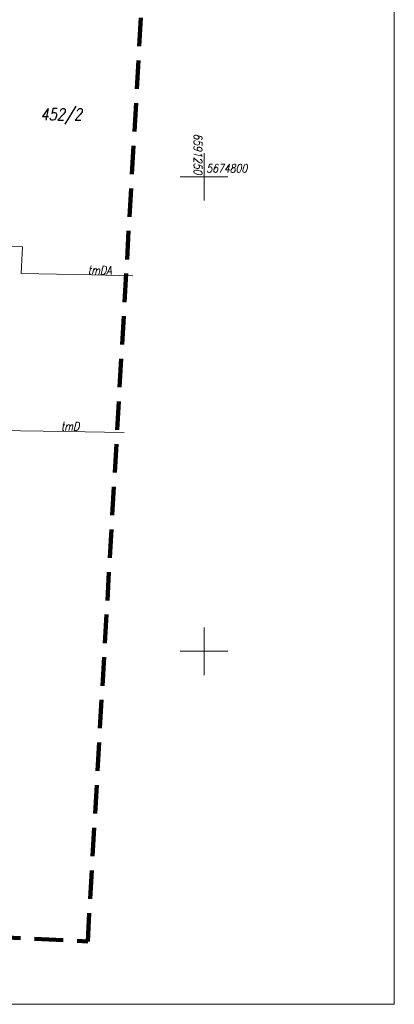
# Model space of a CAD drawing. Extents: x 6591072 to 6591270, y 5674713 to 5675005.
# Tile 14 of 37: x 6591231 to 6591270, y 5674713 to 5674817. Entities that reach past the tile are written whole.
import ezdxf
from ezdxf.enums import TextEntityAlignment as Align

# ---------------------------------------------------------------- set-up
doc = ezdxf.new("R2010")
doc.units = 0
for name, pattern in [('2', [1.5, 1, -0.5]), ('BPB', [1.5, 1, -0.5]), ('UPT', [0])]:
    doc.linetypes.add(name, pattern=pattern)
doc.layers.add('arkusz wydruk', color=4, linetype='CONTINUOUS', lineweight=9, plot=False)
for name, color, linetype, lineweight in [('Numery_dzialek', 7, 'CONTINUOUS', 18), ('UTTOO_T_2', 30, 'CONTINUOUS', 18), ('UTTPOM_L_1', 30, 'UPT', 18), ('ZAKRES', 250, '2', 100)]:
    doc.layers.add(name, color=color, linetype=linetype, lineweight=lineweight)
doc.layers.add('PARSI', color=7, linetype='CONTINUOUS', lineweight=20, true_color=0x0a0909)
doc.layers.add('PWYMIAR', color=7, linetype='CONTINUOUS')
doc.styles.add('K1_ACAD', font='romans.shx', dxfattribs={"width": 0.8, "oblique": 12})

# ---------------------------------------------------------------- blocks, each defined once
blk = doc.blocks.new('mzsk01')
at = {"layer": 'PARSI'}
for p, q in [((0, -5), (0, 5)), ((5, 0), (-5, 0))]:
    blk.add_line(p, q, dxfattribs=at)

msp = doc.modelspace()

# ---------------------------------------------------------------- linework, layer by layer
at = {"layer": 'arkusz wydruk', "linetype": 'Continuous', "lineweight": 20}
msp.add_lwpolyline([(6591072.16, 5675004.87), (6591270.09, 5675004.87), (6591270.09, 5674712.8), (6591072.16, 5674712.8)], close=True, dxfattribs=at)
at = {"layer": 'UTTPOM_L_1', "linetype": 'UPT'}
for p, q in [((6591230.84, 5674792.61), (6591225.94, 5674792.69)), ((6591230.84, 5674792.61), (6591230.71, 5674789.8)), ((6591230.71, 5674789.8), (6591238.16, 5674789.66)), ((6591238.16, 5674789.66), (6591242.47, 5674789.57)), ((6591228.04, 5674773.28), (6591235.39, 5674773.16)), ((6591235.39, 5674773.16), (6591241.58, 5674773.06))]:
    msp.add_line(p, q, dxfattribs=at)
at = {"layer": 'ZAKRES', "linetype": 'BPB', "ltscale": 3}
msp.add_lwpolyline([(6591165.19, 5674987.46), (6591158.69, 5674859.81), (6591109.55, 5674863.05), (6591110.76, 5674725.53), (6591237.72, 5674719.42), (6591252.96, 5674983.19)], close=True, dxfattribs=at)

# ---------------------------------------------------------------- block references
at = {"layer": 'PARSI', "color": 253, "xscale": 0.5, "yscale": 0.5, "zscale": 0.5}
for p in [(6591250, 5674800), (6591250, 5674750)]:
    msp.add_blockref('mzsk01', p, dxfattribs=at)

# ---------------------------------------------------------------- texts
at = {"layer": 'Numery_dzialek', "style": 'K1_ACAD', "oblique": 12, "width": 0.8}
msp.add_text('452/2', height=1.25, dxfattribs=at).set_placement((6591232.74, 5674807.21), align=Align.TOP_LEFT)
at = {"layer": 'PWYMIAR', "style": 'K1_ACAD', "oblique": 12, "width": 0.8}
msp.add_text('6591250', height=0.9, rotation=270, dxfattribs=at).set_placement((6591249.82, 5674800.25), align=Align.TOP_RIGHT)
msp.add_text('5674800', height=0.9, dxfattribs=at).set_placement((6591250.25, 5674800.18), align=Align.BOTTOM_LEFT)
at = {"layer": 'UTTOO_T_2', "style": 'K1_ACAD', "oblique": 12, "width": 0.8}
for s, rotation, p in [('tmDA', 358.8944, (6591237.73, 5674789.74)), ('tmD', 359.043, (6591234.89, 5674773.28))]:
    msp.add_text(s, height=0.9, rotation=rotation, dxfattribs=at).set_placement(p)

doc.saveas('drawing.dxf')
